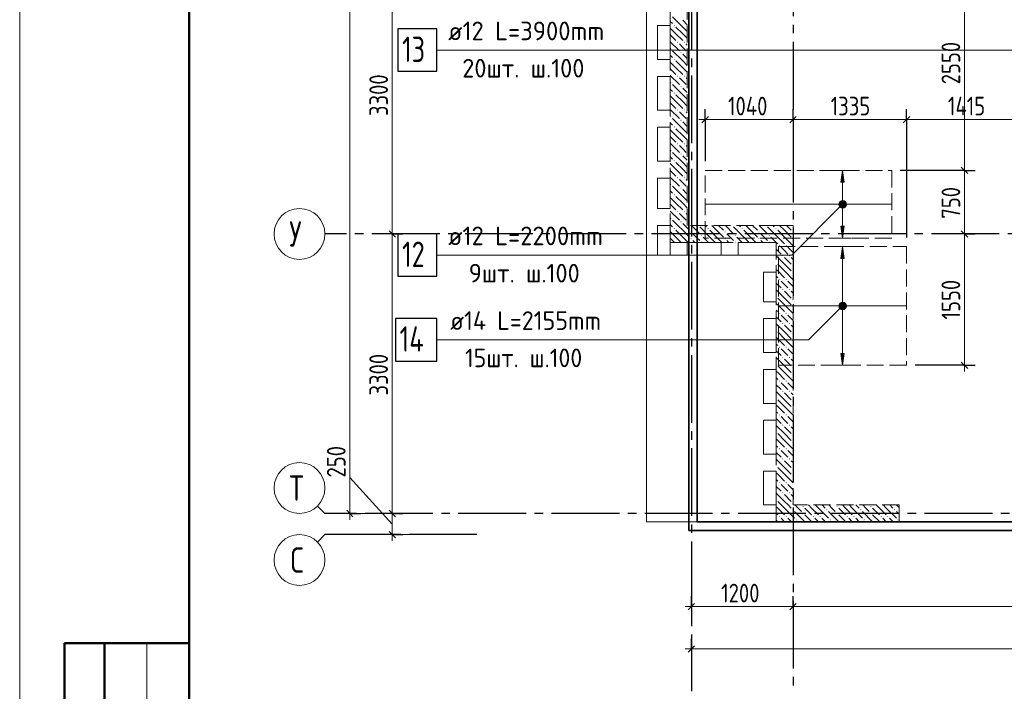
# Model space of a CAD drawing. Header units: millimetres. Extents: x 0 to 36258, y 0 to 42000.
# Tile 2 of 15: x 0 to 11614, y 14930 to 22860. Entities that reach past the tile are written whole.
import ezdxf

# ---------------------------------------------------------------- set-up
doc = ezdxf.new("R2010")
doc.units = ezdxf.units.MM
doc.linetypes.add('______2', pattern=[270, 200, -70])
doc.linetypes.add('______5', pattern=[1100, 800, -100, 100, -100])
for name, color, linetype, lineweight in [('Standard', 7, 'Continuous', 25), ('ДОП Верх по У', 7, 'Continuous', 25), ('Оси', 40, '______5', 18), ('Позиционная метка номер позиции', 7, 'Continuous', 13), ('Примечания', 7, 'Continuous', 25)]:
    doc.layers.add(name, color=color, linetype=linetype, lineweight=lineweight)
doc.layers.add('ЖБ Перекрытие верхний уровень', color=7, linetype='Continuous', lineweight=25, true_color=0xe0e0ff)
doc.layers.add('ЖБ Стена верхний уровень', color=7, linetype='Continuous', lineweight=25, true_color=0x006e00)
doc.styles.add('GOST 2.304-81', font='txt')
doc.styles.add('ISOCPEUR', font='txt')

msp = doc.modelspace()

# ---------------------------------------------------------------- hatches: boundary and pattern name
at = {"layer": 'ДОП Верх по У', "linetype": 'Continuous', "lineweight": 13, "transparency": 33554687}
for points in [[(9726, 20940), (9706, 21080), (9686, 20940)], [(9668, 20680), (9743, 20680), (9738, 20699)], [(9668, 20680), (9738, 20699), (9674, 20699)], [(9674, 20661), (9743, 20680), (9668, 20680)], [(9674, 20699), (9738, 20699), (9725, 20712)], [(9674, 20699), (9725, 20712), (9687, 20712)], [(9674, 20661), (9738, 20661), (9743, 20680)], [(9687, 20712), (9725, 20712), (9706, 20717)], [(9687, 20648), (9738, 20661), (9674, 20661)], [(9687, 20648), (9725, 20648), (9738, 20661)], [(9725, 20648), (9687, 20648), (9706, 20642)], [(9726, 20040), (9706, 20180), (9686, 20040)], [(9674, 19499), (9738, 19499), (9725, 19512)], [(9674, 19499), (9725, 19512), (9687, 19512)], [(9687, 19512), (9725, 19512), (9706, 19517)], [(9668, 19480), (9743, 19480), (9738, 19499)], [(9668, 19480), (9738, 19499), (9674, 19499)], [(9674, 19461), (9743, 19480), (9668, 19480)], [(9674, 19461), (9738, 19461), (9743, 19480)], [(9687, 19448), (9738, 19461), (9674, 19461)], [(9687, 19448), (9725, 19448), (9738, 19461)], [(9725, 19448), (9687, 19448), (9706, 19442)]]:
    msp.add_hatch(color=7, dxfattribs=at).paths.add_polyline_path(points)
for points in [[(9726, 20420), (9706, 20280), (9686, 20420)], [(9726, 18920), (9706, 18780), (9686, 18920)]]:
    msp.add_hatch(color=7, dxfattribs=at).paths.add_polyline_path(points, flags=16)
at = {"layer": 'ЖБ Стена верхний уровень', "linetype": 'Continuous', "lineweight": 18, "transparency": 33554687}
for points in [[(7714, 22793), (7721, 22800), (7727, 22793), (7721, 22787)], [(7754, 22593), (7761, 22600), (7767, 22593), (7761, 22587)], [(7834, 22593), (7841, 22600), (7847, 22593), (7841, 22587)], [(7674, 22513), (7681, 22520), (7687, 22513), (7681, 22507)], [(7794, 22473), (7801, 22480), (7807, 22473), (7801, 22467)], [(7714, 22393), (7721, 22400), (7727, 22393), (7721, 22387)], [(7754, 22193), (7761, 22200), (7767, 22193), (7761, 22187)], [(7834, 22193), (7841, 22200), (7847, 22193), (7841, 22187)], [(7674, 22113), (7681, 22120), (7687, 22113), (7681, 22107)], [(7794, 22073), (7801, 22080), (7807, 22073), (7801, 22067)], [(7714, 21993), (7721, 22000), (7727, 21993), (7721, 21987)], [(7674, 21713), (7681, 21720), (7687, 21713), (7681, 21707)], [(7754, 21793), (7761, 21800), (7767, 21793), (7761, 21787)], [(7834, 21793), (7841, 21800), (7847, 21793), (7841, 21787)], [(7794, 21673), (7801, 21680), (7807, 21673), (7801, 21667)], [(7714, 21593), (7721, 21600), (7727, 21593), (7721, 21587)], [(7754, 21393), (7761, 21400), (7767, 21393), (7761, 21387)], [(7834, 21393), (7841, 21400), (7847, 21393), (7841, 21387)], [(7674, 21313), (7681, 21320), (7687, 21313), (7681, 21307)], [(7794, 21273), (7801, 21280), (7807, 21273), (7801, 21267)], [(7714, 21193), (7721, 21200), (7727, 21193), (7721, 21187)], [(7674, 20913), (7681, 20920), (7687, 20913), (7681, 20907)], [(7754, 20993), (7761, 21000), (7767, 20993), (7761, 20987)], [(7834, 20993), (7841, 21000), (7847, 20993), (7841, 20987)], [(7714, 20793), (7721, 20800), (7727, 20793), (7721, 20787)], [(7794, 20873), (7801, 20880), (7807, 20873), (7801, 20867)], [(7754, 20593), (7761, 20600), (7767, 20593), (7761, 20587)], [(7834, 20593), (7841, 20600), (7847, 20593), (7841, 20587)], [(7674, 20513), (7681, 20520), (7687, 20513), (7681, 20507)], [(7794, 20473), (7801, 20480), (7807, 20473), (7801, 20467)], [(7714, 20393), (7721, 20400), (7727, 20393), (7721, 20387)], [(7914, 20353), (7921, 20360), (7927, 20353), (7921, 20347)], [(8004, 20430), (8001, 20427), (7998, 20430)], [(8114, 20393), (8121, 20400), (8127, 20393), (8121, 20387)], [(8314, 20353), (8321, 20360), (8327, 20353), (8321, 20347)], [(8404, 20430), (8401, 20427), (8398, 20430)], [(8514, 20393), (8521, 20400), (8527, 20393), (8521, 20387)], [(8714, 20353), (8721, 20360), (8727, 20353), (8721, 20347)], [(8804, 20430), (8801, 20427), (8798, 20430)], [(8914, 20393), (8921, 20400), (8924, 20397), (8924, 20390), (8921, 20387)], [(8924, 20397), (8927, 20393), (8924, 20390)], [(9114, 20353), (9121, 20360), (9124, 20357), (9124, 20350), (9121, 20347)], [(7914, 20273), (7921, 20280), (7927, 20273), (7921, 20267)], [(8034, 20313), (8041, 20320), (8047, 20313), (8041, 20307)], [(8034, 20233), (8041, 20240), (8047, 20233), (8044, 20230), (8038, 20230)], [(8314, 20273), (8321, 20280), (8327, 20273), (8321, 20267)], [(8434, 20313), (8441, 20320), (8447, 20313), (8441, 20307)], [(8434, 20233), (8441, 20240), (8447, 20233), (8444, 20230), (8438, 20230)], [(8714, 20273), (8721, 20280), (8727, 20273), (8721, 20267)], [(8834, 20313), (8841, 20320), (8847, 20313), (8841, 20307)], [(8834, 20233), (8841, 20240), (8847, 20233), (8844, 20230), (8838, 20230)], [(9114, 20273), (9121, 20280), (9124, 20277), (9124, 20270), (9121, 20267)], [(8954, 20193), (8961, 20200), (8967, 20193), (8961, 20187)], [(9034, 20193), (9041, 20200), (9047, 20193), (9041, 20187)], [(8924, 19997), (8927, 19993), (8924, 19990)], [(8994, 20073), (9001, 20080), (9007, 20073), (9001, 20067)], [(9074, 20073), (9081, 20080), (9087, 20073), (9081, 20067)], [(9114, 19953), (9121, 19960), (9124, 19957), (9124, 19950), (9121, 19947)], [(9114, 19873), (9121, 19880), (9124, 19877), (9124, 19870), (9121, 19867)], [(8954, 19793), (8961, 19800), (8967, 19793), (8961, 19787)], [(9034, 19793), (9041, 19800), (9047, 19793), (9041, 19787)], [(8994, 19673), (9001, 19680), (9007, 19673), (9001, 19667)], [(9074, 19673), (9081, 19680), (9087, 19673), (9081, 19667)], [(8924, 19597), (8927, 19593), (8924, 19590)], [(9114, 19553), (9121, 19560), (9124, 19557), (9124, 19550), (9121, 19547)], [(8954, 19393), (8961, 19400), (8967, 19393), (8961, 19387)], [(9034, 19393), (9041, 19400), (9047, 19393), (9041, 19387)], [(9114, 19473), (9121, 19480), (9124, 19477), (9124, 19470), (9121, 19467)], [(8994, 19273), (9001, 19280), (9007, 19273), (9001, 19267)], [(9074, 19273), (9081, 19280), (9087, 19273), (9081, 19267)], [(8924, 19197), (8927, 19193), (8924, 19190)], [(9114, 19153), (9121, 19160), (9124, 19157), (9124, 19150), (9121, 19147)], [(9114, 19073), (9121, 19080), (9124, 19077), (9124, 19070), (9121, 19067)], [(8954, 18993), (8961, 19000), (8967, 18993), (8961, 18987)], [(9034, 18993), (9041, 19000), (9047, 18993), (9041, 18987)], [(8994, 18873), (9001, 18880), (9007, 18873), (9001, 18867)], [(9074, 18873), (9081, 18880), (9087, 18873), (9081, 18867)], [(8924, 18797), (8927, 18793), (8924, 18790)], [(9114, 18753), (9121, 18760), (9124, 18757), (9124, 18750), (9121, 18747)], [(8954, 18593), (8961, 18600), (8967, 18593), (8961, 18587)], [(9034, 18593), (9041, 18600), (9047, 18593), (9041, 18587)], [(9114, 18673), (9121, 18680), (9124, 18677), (9124, 18670), (9121, 18667)], [(8994, 18473), (9001, 18480), (9007, 18473), (9001, 18467)], [(9074, 18473), (9081, 18480), (9087, 18473), (9081, 18467)], [(8924, 18397), (8927, 18393), (8924, 18390)], [(9114, 18353), (9121, 18360), (9124, 18357), (9124, 18350), (9121, 18347)], [(9114, 18273), (9121, 18280), (9124, 18277), (9124, 18270), (9121, 18267)], [(8954, 18193), (8961, 18200), (8967, 18193), (8961, 18187)], [(9034, 18193), (9041, 18200), (9047, 18193), (9041, 18187)], [(8994, 18073), (9001, 18080), (9007, 18073), (9001, 18067)], [(9074, 18073), (9081, 18080), (9087, 18073), (9081, 18067)], [(8924, 17997), (8927, 17993), (8924, 17990)], [(9114, 17953), (9121, 17960), (9124, 17957), (9124, 17950), (9121, 17947)], [(8954, 17793), (8961, 17800), (8967, 17793), (8961, 17787)], [(9034, 17793), (9041, 17800), (9047, 17793), (9041, 17787)], [(9114, 17873), (9121, 17880), (9124, 17877), (9124, 17870), (9121, 17867)], [(8994, 17673), (9001, 17680), (9007, 17673), (9001, 17667)], [(9074, 17673), (9081, 17680), (9087, 17673), (9081, 17667)], [(8924, 17597), (8927, 17593), (8924, 17590)], [(9114, 17553), (9121, 17560), (9124, 17557), (9124, 17550), (9121, 17547)], [(9114, 17473), (9121, 17480), (9124, 17477), (9124, 17470), (9121, 17467)], [(8954, 17393), (8961, 17400), (8967, 17393), (8961, 17387)], [(9034, 17393), (9041, 17400), (9047, 17393), (9041, 17387)], [(8924, 17197), (8927, 17193), (8924, 17190)], [(8994, 17273), (9001, 17280), (9007, 17273), (9001, 17267)], [(9074, 17273), (9081, 17280), (9087, 17273), (9081, 17267)], [(9114, 17153), (9121, 17160), (9124, 17157), (9124, 17150), (9121, 17147)], [(9114, 17073), (9121, 17080), (9127, 17073), (9121, 17067)], [(9234, 17113), (9241, 17120), (9247, 17113), (9241, 17107)], [(9514, 17073), (9521, 17080), (9527, 17073), (9521, 17067)], [(9634, 17113), (9641, 17120), (9647, 17113), (9641, 17107)], [(9914, 17073), (9921, 17080), (9927, 17073), (9921, 17067)], [(10034, 17113), (10041, 17120), (10047, 17113), (10041, 17107)], [(10314, 17073), (10321, 17080), (10327, 17073), (10321, 17067)], [(8954, 16993), (8961, 17000), (8967, 16993), (8961, 16987)], [(9034, 16993), (9041, 17000), (9047, 16993), (9041, 16987)], [(9154, 16953), (9161, 16960), (9167, 16953), (9161, 16947)], [(9234, 17033), (9241, 17040), (9247, 17033), (9241, 17027)], [(9354, 16993), (9361, 17000), (9367, 16993), (9361, 16987)], [(9434, 16993), (9441, 17000), (9447, 16993), (9441, 16987)], [(9554, 16953), (9561, 16960), (9567, 16953), (9561, 16947)], [(9634, 17033), (9641, 17040), (9647, 17033), (9641, 17027)], [(9754, 16993), (9761, 17000), (9767, 16993), (9761, 16987)], [(9834, 16993), (9841, 17000), (9847, 16993), (9841, 16987)], [(9954, 16953), (9961, 16960), (9967, 16953), (9961, 16947)], [(10034, 17033), (10041, 17040), (10047, 17033), (10041, 17027)], [(10154, 16993), (10161, 17000), (10167, 16993), (10161, 16987)], [(10234, 16993), (10241, 17000), (10247, 16993), (10241, 16987)], [(10354, 16953), (10361, 16960), (10367, 16953), (10361, 16947)]]:
    msp.add_hatch(color=7, dxfattribs=at).paths.add_polyline_path(points, flags=16)
at = {"layer": 'Позиционная метка номер позиции', "linetype": 'Continuous', "lineweight": 13, "transparency": 33554687}
for points in [[(9738, 20648), (9674, 20712), (9663, 20692)], [(9738, 20648), (9663, 20692), (9717, 20637)], [(9717, 20637), (9663, 20692), (9663, 20669)], [(9749, 20669), (9695, 20723), (9674, 20712)], [(9749, 20669), (9674, 20712), (9738, 20648)], [(9749, 20692), (9717, 20723), (9695, 20723)], [(9749, 20692), (9695, 20723), (9749, 20669)], [(9717, 20723), (9749, 20692), (9738, 20712)], [(9717, 20637), (9663, 20669), (9695, 20637)], [(9695, 20637), (9663, 20669), (9674, 20648)], [(9738, 19448), (9674, 19512), (9663, 19492)], [(9749, 19469), (9695, 19523), (9674, 19512)], [(9749, 19469), (9674, 19512), (9738, 19448)], [(9749, 19492), (9717, 19523), (9695, 19523)], [(9749, 19492), (9695, 19523), (9749, 19469)], [(9717, 19523), (9749, 19492), (9738, 19512)], [(9738, 19448), (9663, 19492), (9717, 19437)], [(9717, 19437), (9663, 19492), (9663, 19469)], [(9717, 19437), (9663, 19469), (9695, 19437)], [(9695, 19437), (9663, 19469), (9674, 19448)]]:
    msp.add_hatch(color=7, dxfattribs=at).paths.add_polyline_path(points)

# ---------------------------------------------------------------- linework, layer by layer
at = {"layer": 'Standard', "color": 7, "linetype": 'Continuous', "lineweight": 13, "transparency": 33554687}
for p, q in [((4394, 23630), (4394, 20330)), ((11144, 23630), (11144, 21080)), ((8086, 21680), (8011, 21680)), ((9124, 21680), (8086, 21680)), ((10461, 21680), (9124, 21680)), ((11874, 21680), (10461, 21680)), ((11144, 21080), (11144, 20330)), ((4394, 20330), (4394, 17030)), ((11144, 20330), (11144, 18780)), ((11144, 18780), (11144, 18705)), ((3894, 17455), (3894, 17846)), ((4394, 16905), (3894, 17455)), ((3600, 17030), (3512, 17118)), ((3600, 17030), (4802, 17030)), ((3894, 17030), (3894, 16955)), ((4394, 17030), (4394, 16780)), ((3600, 16780), (3512, 16692)), ((3600, 16780), (4802, 16780)), ((4394, 16780), (4394, 16705)), ((7924, 15930), (7849, 15930)), ((7924, 15930), (9124, 15930)), ((9124, 15930), (14624, 15930)), ((1500, 15500), (1500, 9000)), ((7924, 15430), (7849, 15430)), ((7924, 15430), (26374, 15430))]:
    msp.add_line(p, q, dxfattribs=at)
at = {"layer": 'Standard', "color": 251, "linetype": 'Continuous', "lineweight": -3, "true_color": 0x656565, "transparency": 33554687}
for p, q in [((8086, 21680), (8086, 21805)), ((9124, 21680), (9124, 21805)), ((10461, 21680), (10461, 21805)), ((8086, 21680), (8086, 21555)), ((8086, 21680), (8086, 21190)), ((9124, 21680), (9124, 21555)), ((9124, 21680), (9124, 21190)), ((10461, 21680), (10461, 21555)), ((10461, 21680), (10461, 20290)), ((11144, 21080), (11019, 21080)), ((11144, 21080), (11269, 21080)), ((4394, 20330), (4269, 20330)), ((4394, 20330), (4519, 20330)), ((4394, 20330), (4394, 20330)), ((11144, 20330), (11019, 20330)), ((11144, 20330), (11269, 20330)), ((11144, 20330), (11144, 20330)), ((11144, 18780), (10561, 18780)), ((11144, 18780), (11019, 18780)), ((11144, 18780), (11269, 18780)), ((3894, 17030), (3769, 17030)), ((3894, 17030), (4019, 17030)), ((3894, 17030), (3894, 17030)), ((4394, 17030), (4269, 17030)), ((4394, 17030), (4519, 17030)), ((4394, 17030), (4394, 17030)), ((4394, 16780), (4269, 16780)), ((4394, 16780), (4519, 16780)), ((4394, 16780), (4394, 16780)), ((7924, 15930), (7924, 16055)), ((9124, 15930), (9124, 16055)), ((7924, 15930), (7924, 15805)), ((7924, 15930), (7924, 15930)), ((9124, 15930), (9124, 15805)), ((9124, 15930), (9124, 15930)), ((7924, 15430), (7924, 15555)), ((7924, 15430), (7924, 15305)), ((7924, 15430), (7924, 15430))]:
    msp.add_line(p, q, dxfattribs=at)
at = {"layer": 'Standard', "color": 7, "linetype": 'Continuous', "lineweight": 25, "transparency": 33554687}
for p, q in [((8123, 21717), (8048, 21642)), ((9161, 21717), (9086, 21642)), ((10498, 21717), (10423, 21642)), ((11107, 21118), (11182, 21043)), ((4357, 20367), (4431, 20292)), ((11107, 20367), (11182, 20292)), ((11107, 18818), (11182, 18743)), ((3857, 17068), (3931, 16992)), ((4357, 17068), (4431, 16992)), ((4357, 16817), (4431, 16742)), ((7886, 15892), (7961, 15968)), ((9086, 15892), (9161, 15968)), ((7886, 15392), (7961, 15468))]:
    msp.add_line(p, q, dxfattribs=at)
at = {"layer": 'Standard', "color": 7, "linetype": 'Continuous', "lineweight": 50, "transparency": 33554687}
for p, q in [((2000, 15500), (527, 15500)), ((527, 15500), (527, 9000)), ((527, 15500), (527, 9000)), ((1000, 15500), (1000, 9000))]:
    msp.add_line(p, q, dxfattribs=at)
at = {"layer": 'Standard', "color": 7, "linetype": 'Continuous', "lineweight": 13, "transparency": 33554687}
msp.add_lwpolyline([(0, 0), (29700, 0), (29700, 42000), (0, 42000), (0, 0)], close=True, dxfattribs=at)
at = {"layer": 'Standard', "color": 7, "linetype": 'Continuous', "lineweight": 50, "transparency": 33554687}
msp.add_lwpolyline([(2000, 41500), (29200, 41500), (29200, 500), (2000, 500), (2000, 41500)], close=True, dxfattribs=at)
at = {"layer": 'Standard', "color": 254, "linetype": 'Continuous', "lineweight": 35, "true_color": 0xc4c4ff, "transparency": 33554687}
for points in [[(7892, 16830), (22193, 16830), (22193, 38270), (7892, 38270), (7892, 16830)], [(7992, 16930), (22093, 16930), (22093, 38170), (7992, 38170), (7992, 16930)]]:
    msp.add_lwpolyline(points, dxfattribs=at)
at = {"layer": 'Standard', "color": 7, "linetype": 'Continuous', "lineweight": 13, "transparency": 33554687}
msp.add_lwpolyline([(3894, 38070), (3894, 27142), (3894, 27142), (3894, 17030)], dxfattribs=at)
at = {"layer": 'Standard', "color": 251, "linetype": 'Continuous', "lineweight": -3, "true_color": 0x656565, "transparency": 33554687}
msp.add_lwpolyline([(11144, 21080), (11127, 21080), (11127, 21080), (11127, 21080), (11127, 21080), (10386, 21080)], dxfattribs=at)
at = {"layer": 'ДОП Верх по У', "color": 7, "linetype": 'Continuous', "lineweight": 13, "transparency": 33554687}
for p, q in [((5035, 22500), (7121, 22500)), ((5035, 20080), (7121, 20080)), ((5057, 19080), (7121, 19080))]:
    msp.add_line(p, q, dxfattribs=at)
at = {"layer": 'ДОП Верх по У', "color": 251, "linetype": 'Continuous', "lineweight": 13, "true_color": 0x494949, "transparency": 33554687}
for p, q in [((9706, 21080), (9606, 21080)), ((9706, 21080), (9686, 20940)), ((9726, 20940), (9706, 21080)), ((9706, 21080), (9806, 21080)), ((9706, 21080), (9706, 21080)), ((9686, 20940), (9726, 20940)), ((9706, 20710), (9706, 20940)), ((9668, 20680), (9668, 20680)), ((9743, 20680), (9743, 20680)), ((9706, 20420), (9706, 20650)), ((9706, 20280), (9686, 20420)), ((9686, 20420), (9726, 20420)), ((9726, 20420), (9706, 20280)), ((9706, 20280), (9606, 20280)), ((9706, 20280), (9806, 20280)), ((9706, 20280), (9706, 20280)), ((9706, 20180), (9606, 20180)), ((9706, 20180), (9686, 20040)), ((9726, 20040), (9706, 20180)), ((9706, 20180), (9806, 20180)), ((9706, 20180), (9706, 20180)), ((9686, 20040), (9726, 20040)), ((9706, 19510), (9706, 20040)), ((9668, 19480), (9668, 19480)), ((9706, 18920), (9706, 19450)), ((9743, 19480), (9743, 19480)), ((9706, 18780), (9686, 18920)), ((9686, 18920), (9726, 18920)), ((9726, 18920), (9706, 18780)), ((9706, 18780), (9606, 18780)), ((9706, 18780), (9806, 18780)), ((9706, 18780), (9706, 18780))]:
    msp.add_line(p, q, dxfattribs=at)
at = {"layer": 'ДОП Верх по У', "color": 7, "linetype": 'Continuous', "lineweight": 18, "transparency": 33554687}
for p, q in [((8092, 20680), (10280, 20680)), ((10456, 19480), (8956, 19480))]:
    msp.add_line(p, q, dxfattribs=at)
at = {"layer": 'ДОП Верх по У', "color": 7, "linetype": 'Continuous', "lineweight": 25, "transparency": 33554687}
for points in [[(4461, 22250), (4921, 22250), (4921, 22750), (4461, 22750), (4461, 22250)], [(4461, 19830), (4921, 19830), (4921, 20330), (4461, 20330), (4461, 19830)], [(4431, 18830), (4921, 18830), (4921, 19330), (4431, 19330), (4431, 18830)]]:
    msp.add_lwpolyline(points, dxfattribs=at)
at = {"layer": 'ДОП Верх по У', "color": 251, "linetype": 'Continuous', "lineweight": 13, "true_color": 0x494949, "transparency": 33554687}
for centre in [(9706, 20680), (9706, 19480)]:
    msp.add_circle(centre, 37.5, dxfattribs=at)
at = {"layer": 'ЖБ Перекрытие верхний уровень', "color": 7, "linetype": 'Continuous', "lineweight": 18, "transparency": 33554687}
for p, q in [((7394, 38500), (7394, 16930)), ((7524, 22390), (7524, 22790)), ((7524, 22790), (7674, 22790)), ((7674, 22790), (7674, 22390)), ((7674, 22390), (7524, 22390)), ((7524, 21790), (7524, 22190)), ((7524, 22190), (7674, 22190)), ((7674, 22190), (7674, 21790)), ((7674, 21790), (7524, 21790)), ((7524, 21190), (7524, 21590)), ((7524, 21590), (7674, 21590)), ((7674, 21590), (7674, 21190)), ((7674, 21190), (7524, 21190)), ((7524, 20630), (7524, 20990)), ((7524, 20990), (7674, 20990)), ((7674, 20990), (7674, 20630)), ((7674, 20630), (7524, 20630)), ((7524, 20080), (7524, 20430)), ((7524, 20430), (7674, 20430)), ((7674, 20430), (7674, 20080)), ((7874, 20080), (7874, 20230)), ((7874, 20230), (8274, 20230)), ((8274, 20230), (8274, 20080)), ((8474, 20080), (8474, 20230)), ((8474, 20230), (8924, 20230)), ((8924, 20230), (8924, 20080)), ((7674, 20080), (7524, 20080)), ((8274, 20080), (7874, 20080)), ((8924, 20080), (8474, 20080)), ((8774, 19530), (8774, 19880)), ((8774, 19880), (8924, 19880)), ((8924, 19880), (8924, 19530)), ((8924, 19530), (8774, 19530)), ((8774, 18930), (8774, 19330)), ((8774, 19330), (8924, 19330)), ((8924, 19330), (8924, 18930)), ((8924, 18930), (8774, 18930)), ((8774, 18330), (8774, 18730)), ((8774, 18730), (8924, 18730)), ((8924, 18730), (8924, 18330)), ((8924, 18330), (8774, 18330)), ((8774, 17730), (8774, 18130)), ((8774, 18130), (8924, 18130)), ((8924, 18130), (8924, 17730)), ((8924, 17730), (8774, 17730)), ((8774, 17130), (8774, 17530)), ((8774, 17530), (8924, 17530)), ((8924, 17530), (8924, 17130)), ((8924, 17130), (8774, 17130)), ((7394, 16930), (22024, 16930))]:
    msp.add_line(p, q, dxfattribs=at)
at = {"layer": 'ЖБ Стена верхний уровень', "color": 251, "linetype": '______2', "lineweight": 13, "true_color": 0x656565, "transparency": 33554687}
for p, q in [((7674, 24350), (7674, 20430)), ((7874, 20430), (7874, 24150)), ((7674, 20430), (7674, 20230)), ((8924, 20430), (7874, 20430)), ((9124, 20430), (8924, 20430)), ((9124, 17130), (9124, 20430)), ((7674, 20230), (8924, 20230)), ((8924, 20230), (8924, 17130)), ((8924, 17130), (8924, 16930)), ((10374, 17130), (9124, 17130)), ((10374, 16930), (10374, 17130)), ((8924, 16930), (10374, 16930))]:
    msp.add_line(p, q, dxfattribs=at)
at = {"layer": 'ЖБ Стена верхний уровень', "color": 9, "linetype": 'Continuous', "lineweight": 18, "true_color": 0xc7c7c7, "transparency": 33554687}
for p, q in [((7821, 22773), (7701, 22893)), ((7674, 22840), (7701, 22813)), ((7741, 22773), (7821, 22693)), ((7821, 22853), (7874, 22800)), ((7821, 22773), (7874, 22720)), ((7741, 22693), (7674, 22760)), ((7674, 22680), (7741, 22613)), ((7741, 22693), (7821, 22613)), ((7821, 22693), (7874, 22640)), ((7674, 22600), (7781, 22493)), ((7821, 22533), (7781, 22573)), ((7861, 22493), (7821, 22533)), ((7861, 22573), (7874, 22560)), ((7674, 22440), (7701, 22413)), ((7821, 22373), (7701, 22493)), ((7821, 22453), (7874, 22400)), ((7741, 22293), (7674, 22360)), ((7741, 22373), (7821, 22293)), ((7821, 22373), (7874, 22320)), ((7674, 22280), (7741, 22213)), ((7674, 22200), (7781, 22093)), ((7741, 22293), (7821, 22213)), ((7821, 22293), (7874, 22240)), ((7821, 21973), (7701, 22093)), ((7821, 22133), (7781, 22173)), ((7861, 22093), (7821, 22133)), ((7861, 22173), (7874, 22160)), ((7674, 22040), (7701, 22013)), ((7741, 21893), (7674, 21960)), ((7741, 21973), (7821, 21893)), ((7821, 22053), (7874, 22000)), ((7821, 21973), (7874, 21920)), ((7674, 21880), (7741, 21813)), ((7741, 21893), (7821, 21813)), ((7821, 21893), (7874, 21840)), ((7674, 21800), (7781, 21693)), ((7821, 21733), (7781, 21773)), ((7861, 21693), (7821, 21733)), ((7861, 21773), (7874, 21760)), ((7674, 21640), (7701, 21613)), ((7821, 21573), (7701, 21693)), ((7821, 21653), (7874, 21600)), ((7741, 21493), (7674, 21560)), ((7741, 21573), (7821, 21493)), ((7741, 21493), (7821, 21413)), ((7821, 21573), (7874, 21520)), ((7821, 21493), (7874, 21440)), ((7674, 21480), (7741, 21413)), ((7674, 21400), (7781, 21293)), ((7821, 21333), (7781, 21373)), ((7861, 21373), (7874, 21360)), ((7821, 21173), (7701, 21293)), ((7861, 21293), (7821, 21333)), ((7674, 21240), (7701, 21213)), ((7741, 21093), (7674, 21160)), ((7741, 21173), (7821, 21093)), ((7821, 21253), (7874, 21200)), ((7821, 21173), (7874, 21120)), ((7674, 21080), (7741, 21013)), ((7741, 21093), (7821, 21013)), ((7821, 21093), (7874, 21040)), ((7674, 21000), (7781, 20893)), ((7821, 20933), (7781, 20973)), ((7861, 20893), (7821, 20933)), ((7861, 20973), (7874, 20960)), ((7674, 20840), (7701, 20813)), ((7821, 20773), (7701, 20893)), ((7821, 20853), (7874, 20800)), ((7741, 20693), (7674, 20760)), ((7674, 20680), (7741, 20613)), ((7741, 20773), (7821, 20693)), ((7741, 20693), (7821, 20613)), ((7821, 20773), (7874, 20720)), ((7821, 20693), (7874, 20640)), ((7674, 20600), (7781, 20493)), ((7821, 20533), (7781, 20573)), ((7861, 20573), (7874, 20560)), ((7764, 20430), (7701, 20493)), ((7861, 20493), (7821, 20533)), ((7821, 20453), (7844, 20430)), ((7674, 20440), (7684, 20430)), ((7741, 20293), (7674, 20360)), ((7684, 20430), (7701, 20413)), ((7741, 20373), (7821, 20293)), ((7821, 20373), (7764, 20430)), ((7821, 20373), (7901, 20293)), ((7844, 20430), (7901, 20373)), ((7924, 20430), (8021, 20333)), ((7981, 20293), (7941, 20333)), ((8141, 20293), (8021, 20413)), ((8084, 20430), (8101, 20413)), ((8141, 20373), (8221, 20293)), ((8221, 20373), (8164, 20430)), ((8221, 20373), (8301, 20293)), ((8244, 20430), (8301, 20373)), ((8324, 20430), (8421, 20333)), ((8381, 20293), (8341, 20333)), ((8541, 20293), (8421, 20413)), ((8484, 20430), (8501, 20413)), ((8541, 20373), (8621, 20293)), ((8621, 20373), (8564, 20430)), ((8621, 20373), (8701, 20293)), ((8644, 20430), (8701, 20373)), ((8724, 20430), (8821, 20333)), ((8781, 20293), (8741, 20333)), ((8924, 20310), (8821, 20413)), ((8884, 20430), (8901, 20413)), ((8941, 20373), (9021, 20293)), ((9021, 20373), (8964, 20430)), ((9021, 20373), (9101, 20293)), ((9044, 20430), (9101, 20373)), ((7674, 20280), (7724, 20230)), ((7741, 20293), (7804, 20230)), ((7821, 20293), (7884, 20230)), ((7941, 20253), (7964, 20230)), ((8021, 20253), (7981, 20293)), ((8061, 20293), (8124, 20230)), ((8141, 20293), (8204, 20230)), ((8221, 20293), (8284, 20230)), ((8341, 20253), (8364, 20230)), ((8421, 20253), (8381, 20293)), ((8461, 20293), (8524, 20230)), ((8541, 20293), (8604, 20230)), ((8621, 20293), (8684, 20230)), ((8741, 20253), (8764, 20230)), ((8821, 20253), (8781, 20293)), ((8861, 20293), (8924, 20230)), ((8941, 20293), (8924, 20310)), ((8924, 20230), (8941, 20213)), ((8941, 20293), (9021, 20213)), ((9021, 20293), (9124, 20190)), ((8924, 20150), (8981, 20093)), ((9021, 20133), (8981, 20173)), ((9061, 20093), (9021, 20133)), ((9061, 20173), (9124, 20110)), ((9021, 19973), (8924, 20070)), ((9021, 20053), (9101, 19973)), ((9101, 20053), (9124, 20030)), ((8941, 19893), (8924, 19910)), ((8941, 19973), (9021, 19893)), ((8941, 19893), (9021, 19813)), ((9021, 19973), (9101, 19893)), ((9021, 19893), (9124, 19790)), ((8924, 19830), (8941, 19813)), ((8924, 19750), (8981, 19693)), ((9021, 19733), (8981, 19773)), ((9061, 19773), (9124, 19710)), ((9021, 19573), (8924, 19670)), ((9061, 19693), (9021, 19733)), ((9021, 19653), (9101, 19573)), ((9101, 19653), (9124, 19630)), ((8941, 19573), (9021, 19493)), ((9021, 19573), (9101, 19493)), ((8941, 19493), (8924, 19510)), ((8924, 19430), (8941, 19413)), ((8941, 19493), (9021, 19413)), ((9021, 19493), (9124, 19390)), ((8924, 19350), (8981, 19293)), ((9021, 19333), (8981, 19373)), ((9061, 19293), (9021, 19333)), ((9061, 19373), (9124, 19310)), ((9021, 19173), (8924, 19270)), ((8941, 19173), (9021, 19093)), ((9021, 19253), (9101, 19173)), ((9021, 19173), (9101, 19093)), ((9101, 19253), (9124, 19230)), ((8941, 19093), (8924, 19110)), ((8941, 19093), (9021, 19013)), ((9021, 19093), (9124, 18990)), ((8924, 19030), (8941, 19013)), ((8924, 18950), (8981, 18893)), ((9021, 18933), (8981, 18973)), ((9061, 18893), (9021, 18933)), ((9061, 18973), (9124, 18910)), ((9021, 18773), (8924, 18870)), ((9021, 18853), (9101, 18773)), ((9101, 18853), (9124, 18830)), ((8941, 18693), (8924, 18710)), ((8941, 18773), (9021, 18693)), ((9021, 18773), (9101, 18693)), ((8924, 18630), (8941, 18613)), ((8941, 18693), (9021, 18613)), ((9021, 18693), (9124, 18590)), ((8924, 18550), (8981, 18493)), ((9021, 18373), (8924, 18470)), ((9021, 18533), (8981, 18573)), ((9061, 18493), (9021, 18533)), ((9061, 18573), (9124, 18510)), ((8941, 18373), (9021, 18293)), ((9021, 18453), (9101, 18373)), ((9021, 18373), (9101, 18293)), ((9101, 18453), (9124, 18430)), ((8941, 18293), (8924, 18310)), ((8941, 18293), (9021, 18213)), ((9021, 18293), (9124, 18190)), ((8924, 18230), (8941, 18213)), ((8924, 18150), (8981, 18093)), ((9021, 18133), (8981, 18173)), ((9061, 18093), (9021, 18133)), ((9061, 18173), (9124, 18110)), ((9021, 17973), (8924, 18070)), ((9021, 18053), (9101, 17973)), ((9101, 18053), (9124, 18030)), ((8941, 17893), (8924, 17910)), ((8941, 17973), (9021, 17893)), ((8941, 17893), (9021, 17813)), ((9021, 17973), (9101, 17893)), ((9021, 17893), (9124, 17790)), ((8924, 17830), (8941, 17813)), ((9021, 17733), (8981, 17773)), ((9061, 17773), (9124, 17710)), ((8924, 17750), (8981, 17693)), ((9021, 17573), (8924, 17670)), ((9061, 17693), (9021, 17733)), ((8941, 17573), (9021, 17493)), ((9021, 17653), (9101, 17573)), ((9021, 17573), (9101, 17493)), ((9101, 17653), (9124, 17630)), ((8941, 17493), (8924, 17510)), ((8924, 17430), (8941, 17413)), ((8941, 17493), (9021, 17413)), ((9021, 17493), (9124, 17390)), ((8924, 17350), (8981, 17293)), ((9021, 17333), (8981, 17373)), ((9061, 17293), (9021, 17333)), ((9061, 17373), (9124, 17310)), ((9021, 17173), (8924, 17270)), ((9021, 17253), (9101, 17173)), ((9101, 17253), (9124, 17230)), ((8941, 17093), (8924, 17110)), ((8941, 17173), (8984, 17130)), ((8941, 17093), (9021, 17013)), ((8984, 17130), (9021, 17093)), ((9021, 17173), (9064, 17130)), ((9021, 17093), (9141, 16973)), ((9064, 17130), (9101, 17093)), ((9181, 17093), (9144, 17130)), ((9221, 17053), (9181, 17093)), ((9261, 17093), (9341, 17013)), ((9341, 17093), (9304, 17130)), ((9341, 17093), (9421, 17013)), ((9384, 17130), (9421, 17093)), ((9421, 17093), (9541, 16973)), ((9464, 17130), (9501, 17093)), ((9581, 17093), (9544, 17130)), ((9621, 17053), (9581, 17093)), ((9661, 17093), (9741, 17013)), ((9741, 17093), (9704, 17130)), ((9741, 17093), (9821, 17013)), ((9784, 17130), (9821, 17093)), ((9821, 17093), (9941, 16973)), ((9864, 17130), (9901, 17093)), ((9981, 17093), (9944, 17130)), ((10021, 17053), (9981, 17093)), ((10061, 17093), (10141, 17013)), ((10141, 17093), (10104, 17130)), ((10141, 17093), (10221, 17013)), ((10184, 17130), (10221, 17093)), ((10221, 17093), (10341, 16973)), ((10264, 17130), (10301, 17093)), ((10374, 17100), (10344, 17130)), ((8924, 17030), (8941, 17013)), ((9021, 16933), (8981, 16973)), ((9061, 16973), (9104, 16930)), ((9141, 17053), (9261, 16933)), ((9261, 17013), (9344, 16930)), ((9421, 16933), (9381, 16973)), ((9461, 16973), (9504, 16930)), ((9541, 17053), (9661, 16933)), ((9661, 17013), (9744, 16930)), ((9821, 16933), (9781, 16973)), ((9861, 16973), (9904, 16930)), ((9941, 17053), (10061, 16933)), ((10061, 17013), (10144, 16930)), ((10221, 16933), (10181, 16973)), ((10261, 16973), (10304, 16930)), ((10341, 17053), (10374, 17020)), ((8924, 16950), (8944, 16930)), ((9024, 16930), (9021, 16933)), ((9181, 16933), (9184, 16930)), ((9424, 16930), (9421, 16933)), ((9581, 16933), (9584, 16930)), ((9824, 16930), (9821, 16933)), ((9981, 16933), (9984, 16930)), ((10224, 16930), (10221, 16933))]:
    msp.add_line(p, q, dxfattribs=at)
at = {"layer": 'Оси', "color": 8, "linetype": '______5', "lineweight": -3, "transparency": 33554687}
for p, q in [((9124, 39100), (9124, 14930)), ((7924, 38700), (7924, 14930)), ((22554, 20330), (3600, 20330)), ((23574, 17030), (3600, 17030)), ((5394, 16780), (3600, 16780))]:
    msp.add_line(p, q, dxfattribs=at)
at = {"layer": 'Оси', "color": 7, "linetype": 'Continuous', "lineweight": 13, "transparency": 33554687}
for centre in [(3300, 20330), (3300, 17330), (3300, 16480)]:
    msp.add_circle(centre, 300, dxfattribs=at)
at = {"layer": 'Позиционная метка номер позиции', "color": 7, "linetype": 'Continuous', "lineweight": 13, "transparency": 33554687}
for p, q in [((9674, 20712), (9674, 20712)), ((9738, 20712), (9738, 20712)), ((9674, 20648), (9674, 20648)), ((9738, 20648), (9738, 20648)), ((9674, 19512), (9674, 19512)), ((9738, 19512), (9738, 19512)), ((9674, 19448), (9674, 19448)), ((9738, 19448), (9738, 19448))]:
    msp.add_line(p, q, dxfattribs=at)
for points in [[(14494, 20780), (13646, 21629), (13646, 22500), (4921, 22500)], [(9706, 20680), (9106, 20080), (4921, 20080)], [(9706, 19480), (9306, 19080), (4921, 19080)]]:
    msp.add_lwpolyline(points, dxfattribs=at)
for centre in [(9706, 20680), (9706, 19480)]:
    msp.add_circle(centre, 45, dxfattribs=at)
at = {"layer": 'Примечания', "color": 7, "linetype": '______2', "lineweight": 18, "transparency": 33554687}
for p, q in [((8086, 20280), (8086, 21080)), ((8086, 21080), (10286, 21080)), ((10286, 21080), (10286, 20280)), ((10286, 20280), (8086, 20280)), ((8949, 18780), (8949, 20180)), ((8949, 20180), (10461, 20180)), ((10461, 20180), (10461, 18780)), ((10461, 18780), (8949, 18780))]:
    msp.add_line(p, q, dxfattribs=at)

# ---------------------------------------------------------------- texts
at = {"layer": 'Standard', "color": 7, "linetype": 'Continuous', "lineweight": 25, "transparency": 33554687, "char_height": 220, "attachment_point": 7, "rotation": 90, "style": 'GOST 2.304-81'}
for s, insert, width in [('2550', (11094, 22097), 641.47), ('3300', (4344, 21722), 641.48), ('750', (11094, 20510), 516.39), ('1550', (11094, 19320), 594.59), ('3300', (4344, 18422), 641.47), ('250', (3844, 17455), 516.4)]:
    msp.add_mtext(s, dxfattribs=dict(at, insert=insert, width=width))
at = {"layer": 'Standard', "color": 7, "linetype": 'Continuous', "lineweight": 25, "transparency": 33554687, "char_height": 220, "attachment_point": 7, "style": 'GOST 2.304-81'}
for s, insert, width in [('1040', (8355, 21730), 625.73), ('1335', (9566, 21730), 579.01), ('1415', (10949, 21730), 563.28), ('1200', (8274, 15980), 625.74)]:
    msp.add_mtext(s, dxfattribs=dict(at, insert=insert, width=width))
at = {"layer": 'ДОП Верх по У', "color": 7, "linetype": 'Continuous', "lineweight": 13, "transparency": 33554687, "attachment_point": 7, "style": 'ISOCPEUR'}
for s, insert, char_height, width in [('\\W0.96;ø12 L=3900mm ', (5055, 22617), 220, 2150.52), ('\\W0.75;13', (4511, 22360), 300, 472.27), ('\\W0.95;20шт. ш.100 ', (5220, 22177), 220, 1819.89), ('\\W0.96;ø12 L=2200mm ', (5055, 20197), 220, 2150.52), ('\\W0.75;12', (4511, 19940), 300, 472.27), ('\\W0.95;9шт. ш.100 ', (5297, 19757), 220, 1665.53), ('\\W0.94;ø14 L=2155mm ', (5077, 19197), 220, 2126.49), ('\\W0.76;14', (4481, 18940), 300, 504.56), ('\\W0.93;15шт. ш.100 ', (5253, 18757), 220, 1773.35)]:
    msp.add_mtext(s, dxfattribs=dict(at, insert=insert, char_height=char_height, width=width))
at = {"layer": 'Оси', "color": 7, "linetype": 'Continuous', "lineweight": 25, "transparency": 33554687, "char_height": 300, "attachment_point": 7, "style": 'ISOCPEUR'}
for s, insert, width in [('\\W0.80;У', (3180, 20180), 359.83), ('\\W0.80;Т', (3180, 17180), 359.83), ('\\W0.78;С', (3195, 16330), 326.41)]:
    msp.add_mtext(s, dxfattribs=dict(at, insert=insert, width=width))

doc.saveas('drawing.dxf')
